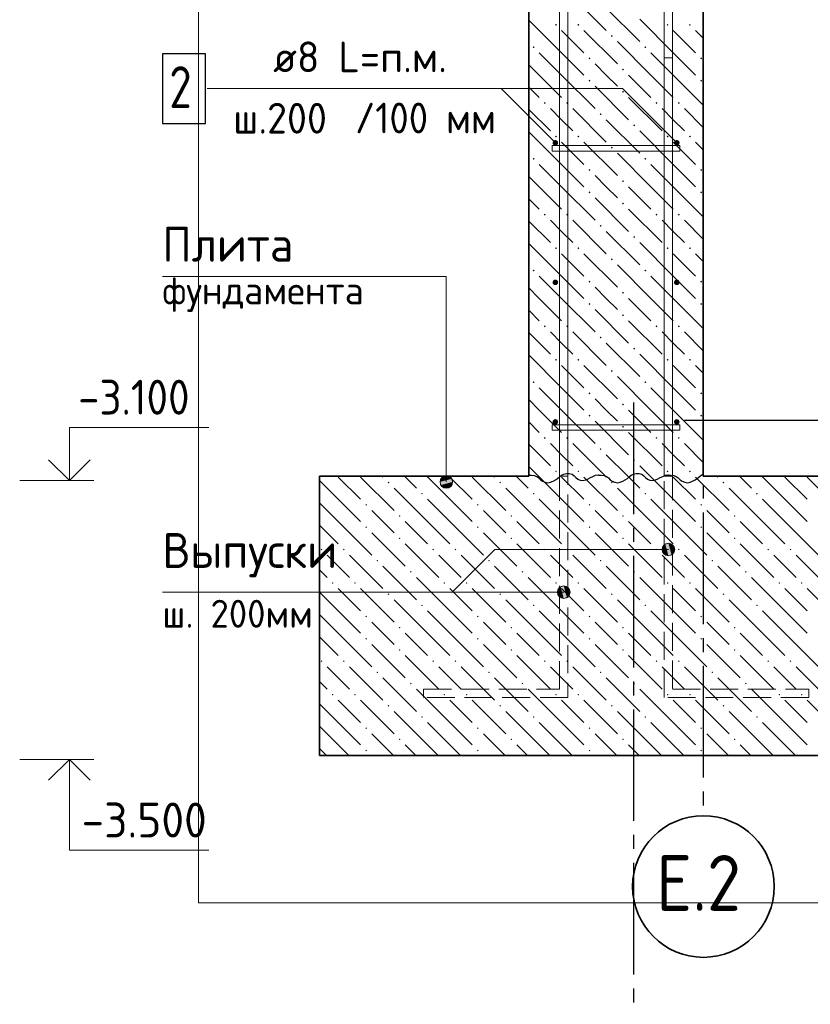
# Model space of a CAD drawing. Header units: millimetres. Extents: x 0 to 50400, y 0 to 35640.
# Tile 14 of 23: x 25243 to 32040, y 8956 to 17424. Entities that reach past the tile are written whole.
import ezdxf

# ---------------------------------------------------------------- set-up
doc = ezdxf.new("R2010")
doc.units = ezdxf.units.MM
doc.linetypes.add('______2', pattern=[324, 240, -84])
doc.linetypes.add('______5', pattern=[1320, 960, -120, 120, -120])
for name, color, linetype, lineweight in [('Standard', 7, 'Continuous', 25), ('Выпуски арматуры Г-обр.', 52, 'Continuous', 25), ('ЖБ Плита Фундамента верхний уровень', 7, 'Continuous', 35), ('ЖБ Стена верхний уровень', 7, 'Continuous', 35), ('Позиционная метка диаметр_ шаг', 7, 'Continuous', 13), ('Позиционная метка линия выноска', 7, 'Continuous', 13), ('Позиционная метка номер позиции', 7, 'Continuous', 13), ('Примечания', 7, 'Continuous', 13)]:
    doc.layers.add(name, color=color, linetype=linetype, lineweight=lineweight)
for name, color, linetype, true_color in [('Оси', 7, '______5', 0x656565), ('Стена фоновая арматура У1', 7, '______2', 0xa0a0a0), ('Стена фоновая арматура Х1', 7, '______2', 0xa0a0a0), ('Стена фоновая затяжка С-обр.', 7, '______2', 0xa0a0a0)]:
    doc.layers.add(name, color=color, linetype=linetype, true_color=true_color)
doc.styles.add('ISOCPEUR', font='txt')

msp = doc.modelspace()

# ---------------------------------------------------------------- hatches: boundary and pattern name
at = {"layer": 'ЖБ Плита Фундамента верхний уровень', "linetype": 'Continuous', "lineweight": 18, "transparency": 33554687}
for points in [[(28406.2, 13443), (28414, 13450.8), (28421.8, 13443), (28414, 13435.2)], [(29366.2, 13443), (29374, 13450.8), (29381.8, 13443), (29374, 13435.2)], [(30326.2, 13443), (30334, 13450.8), (30341.8, 13443), (30334, 13435.2)], [(31286.2, 13443), (31294, 13450.8), (31301.8, 13443), (31294, 13435.2)], [(28694.2, 13347), (28702, 13354.8), (28709.8, 13347), (28702, 13339.2)], [(29654.2, 13347), (29662, 13354.8), (29669.8, 13347), (29662, 13339.2)], [(30614.2, 13347), (30622, 13354.8), (30629.8, 13347), (30622, 13339.2)], [(31574.2, 13347), (31582, 13354.8), (31589.8, 13347), (31582, 13339.2)], [(28214.2, 13251), (28222, 13258.8), (28229.8, 13251), (28222, 13243.2)], [(29174.2, 13251), (29182, 13258.8), (29189.8, 13251), (29182, 13243.2)], [(30134.2, 13251), (30142, 13258.8), (30149.8, 13251), (30142, 13243.2)], [(31094.2, 13251), (31102, 13258.8), (31109.8, 13251), (31102, 13243.2)], [(28502.2, 13155), (28510, 13162.8), (28517.8, 13155), (28510, 13147.2)], [(29462.2, 13155), (29470, 13162.8), (29477.8, 13155), (29470, 13147.2)], [(30422.2, 13155), (30430, 13162.8), (30437.8, 13155), (30430, 13147.2)], [(31382.2, 13155), (31390, 13162.8), (31397.8, 13155), (31390, 13147.2)], [(28214.2, 13059), (28222, 13066.8), (28229.8, 13059), (28222, 13051.2)], [(29174.2, 13059), (29182, 13066.8), (29189.8, 13059), (29182, 13051.2)], [(30134.2, 13059), (30142, 13066.8), (30149.8, 13059), (30142, 13051.2)], [(31094.2, 13059), (31102, 13066.8), (31109.8, 13059), (31102, 13051.2)], [(28502.2, 12963), (28510, 12970.8), (28517.8, 12963), (28510, 12955.2)], [(29462.2, 12963), (29470, 12970.8), (29477.8, 12963), (29470, 12955.2)], [(30422.2, 12963), (30430, 12970.8), (30437.8, 12963), (30430, 12955.2)], [(31382.2, 12963), (31390, 12970.8), (31397.8, 12963), (31390, 12955.2)], [(27830.2, 12867), (27838, 12874.8), (27845.8, 12867), (27838, 12859.2)], [(28022.2, 12867), (28030, 12874.8), (28037.8, 12867), (28030, 12859.2)], [(28790.2, 12867), (28798, 12874.8), (28805.8, 12867), (28798, 12859.2)], [(28982.2, 12867), (28990, 12874.8), (28997.8, 12867), (28990, 12859.2)], [(29750.2, 12867), (29758, 12874.8), (29765.8, 12867), (29758, 12859.2)], [(29942.2, 12867), (29950, 12874.8), (29957.8, 12867), (29950, 12859.2)], [(30710.2, 12867), (30718, 12874.8), (30725.8, 12867), (30718, 12859.2)], [(30902.2, 12867), (30910, 12874.8), (30917.8, 12867), (30910, 12859.2)], [(31670.2, 12867), (31678, 12874.8), (31685.8, 12867), (31678, 12859.2)], [(31862.2, 12867), (31870, 12874.8), (31877.8, 12867), (31870, 12859.2)], [(28310.2, 12771), (28318, 12778.8), (28325.8, 12771), (28318, 12763.2)], [(29270.2, 12771), (29278, 12778.8), (29285.8, 12771), (29278, 12763.2)], [(30230.2, 12771), (30238, 12778.8), (30245.8, 12771), (30238, 12763.2)], [(31190.2, 12771), (31198, 12778.8), (31205.8, 12771), (31198, 12763.2)], [(28598.2, 12675), (28606, 12682.8), (28613.8, 12675), (28606, 12667.2)], [(29558.2, 12675), (29566, 12682.8), (29573.8, 12675), (29566, 12667.2)], [(30518.2, 12675), (30526, 12682.8), (30533.8, 12675), (30526, 12667.2)], [(31478.2, 12675), (31486, 12682.8), (31493.8, 12675), (31486, 12667.2)], [(27926.2, 12579), (27934, 12586.8), (27941.8, 12579), (27934, 12571.2)], [(28118.2, 12579), (28126, 12586.8), (28133.8, 12579), (28126, 12571.2)], [(28886.2, 12579), (28894, 12586.8), (28901.8, 12579), (28894, 12571.2)], [(29078.2, 12579), (29086, 12586.8), (29093.8, 12579), (29086, 12571.2)], [(29846.2, 12579), (29854, 12586.8), (29861.8, 12579), (29854, 12571.2)], [(30038.2, 12579), (30046, 12586.8), (30053.8, 12579), (30046, 12571.2)], [(30806.2, 12579), (30814, 12586.8), (30821.8, 12579), (30814, 12571.2)], [(30998.2, 12579), (31006, 12586.8), (31013.8, 12579), (31006, 12571.2)], [(31766.2, 12579), (31774, 12586.8), (31781.8, 12579), (31774, 12571.2)], [(31958.2, 12579), (31966, 12586.8), (31973.8, 12579), (31966, 12571.2)], [(28406.2, 12483), (28414, 12490.8), (28421.8, 12483), (28414, 12475.2)], [(29366.2, 12483), (29374, 12490.8), (29381.8, 12483), (29374, 12475.2)], [(30326.2, 12483), (30334, 12490.8), (30341.8, 12483), (30334, 12475.2)], [(31286.2, 12483), (31294, 12490.8), (31301.8, 12483), (31294, 12475.2)], [(28694.2, 12387), (28702, 12394.8), (28709.8, 12387), (28702, 12379.2)], [(29654.2, 12387), (29662, 12394.8), (29669.8, 12387), (29662, 12379.2)], [(30614.2, 12387), (30622, 12394.8), (30629.8, 12387), (30622, 12379.2)], [(31574.2, 12387), (31582, 12394.8), (31589.8, 12387), (31582, 12379.2)], [(28214.2, 12291), (28222, 12298.8), (28229.8, 12291), (28222, 12283.2)], [(29174.2, 12291), (29182, 12298.8), (29189.8, 12291), (29182, 12283.2)], [(30134.2, 12291), (30142, 12298.8), (30149.8, 12291), (30142, 12283.2)], [(31094.2, 12291), (31102, 12298.8), (31109.8, 12291), (31102, 12283.2)], [(28502.2, 12195), (28510, 12202.8), (28517.8, 12195), (28510, 12187.2)], [(29462.2, 12195), (29470, 12202.8), (29477.8, 12195), (29470, 12187.2)], [(30422.2, 12195), (30430, 12202.8), (30437.8, 12195), (30430, 12187.2)], [(31382.2, 12195), (31390, 12202.8), (31397.8, 12195), (31390, 12187.2)], [(28214.2, 12099), (28222, 12106.8), (28229.8, 12099), (28222, 12091.2)], [(29174.2, 12099), (29182, 12106.8), (29189.8, 12099), (29182, 12091.2)], [(30134.2, 12099), (30142, 12106.8), (30149.8, 12099), (30142, 12091.2)], [(31094.2, 12099), (31102, 12106.8), (31109.8, 12099), (31102, 12091.2)], [(28502.2, 12003), (28510, 12010.8), (28517.8, 12003), (28510, 11995.2)], [(29462.2, 12003), (29470, 12010.8), (29477.8, 12003), (29470, 11995.2)], [(30422.2, 12003), (30430, 12010.8), (30437.8, 12003), (30430, 11995.2)], [(31382.2, 12003), (31390, 12010.8), (31397.8, 12003), (31390, 11995.2)], [(27830.2, 11907), (27838, 11914.8), (27845.8, 11907), (27838, 11899.2)], [(28022.2, 11907), (28030, 11914.8), (28037.8, 11907), (28030, 11899.2)], [(28790.2, 11907), (28798, 11914.8), (28805.8, 11907), (28798, 11899.2)], [(28982.2, 11907), (28990, 11914.8), (28997.8, 11907), (28990, 11899.2)], [(29750.2, 11907), (29758, 11914.8), (29765.8, 11907), (29758, 11899.2)], [(29942.2, 11907), (29950, 11914.8), (29957.8, 11907), (29950, 11899.2)], [(30710.2, 11907), (30718, 11914.8), (30725.8, 11907), (30718, 11899.2)], [(30902.2, 11907), (30910, 11914.8), (30917.8, 11907), (30910, 11899.2)], [(31670.2, 11907), (31678, 11914.8), (31685.8, 11907), (31678, 11899.2)], [(31862.2, 11907), (31870, 11914.8), (31877.8, 11907), (31870, 11899.2)], [(28310.2, 11811), (28318, 11818.8), (28325.8, 11811), (28318, 11803.2)], [(29270.2, 11811), (29278, 11818.8), (29285.8, 11811), (29278, 11803.2)], [(30230.2, 11811), (30238, 11818.8), (30245.8, 11811), (30238, 11803.2)], [(31190.2, 11811), (31198, 11818.8), (31205.8, 11811), (31198, 11803.2)], [(28598.2, 11715), (28606, 11722.8), (28613.8, 11715), (28606, 11707.2)], [(29558.2, 11715), (29566, 11722.8), (29573.8, 11715), (29566, 11707.2)], [(30518.2, 11715), (30526, 11722.8), (30533.8, 11715), (30526, 11707.2)], [(31478.2, 11715), (31486, 11722.8), (31493.8, 11715), (31486, 11707.2)], [(27926.2, 11619), (27934, 11626.8), (27941.8, 11619), (27934, 11611.2)], [(28118.2, 11619), (28126, 11626.8), (28133.8, 11619), (28126, 11611.2)], [(28886.2, 11619), (28894, 11626.8), (28901.8, 11619), (28894, 11611.2)], [(29078.2, 11619), (29086, 11626.8), (29093.8, 11619), (29086, 11611.2)], [(29846.2, 11619), (29854, 11626.8), (29861.8, 11619), (29854, 11611.2)], [(30038.2, 11619), (30046, 11626.8), (30053.8, 11619), (30046, 11611.2)], [(30806.2, 11619), (30814, 11626.8), (30821.8, 11619), (30814, 11611.2)], [(30998.2, 11619), (31006, 11626.8), (31013.8, 11619), (31006, 11611.2)], [(31766.2, 11619), (31774, 11626.8), (31781.8, 11619), (31774, 11611.2)], [(31958.2, 11619), (31966, 11626.8), (31973.8, 11619), (31966, 11611.2)], [(28406.2, 11523), (28414, 11530.8), (28421.8, 11523), (28414, 11515.2)], [(29366.2, 11523), (29374, 11530.8), (29381.8, 11523), (29374, 11515.2)], [(30326.2, 11523), (30334, 11530.8), (30341.8, 11523), (30334, 11515.2)], [(31286.2, 11523), (31294, 11530.8), (31301.8, 11523), (31294, 11515.2)], [(28694.2, 11427), (28702, 11434.8), (28709.8, 11427), (28702, 11419.2)], [(29654.2, 11427), (29662, 11434.8), (29669.8, 11427), (29662, 11419.2)], [(30614.2, 11427), (30622, 11434.8), (30629.8, 11427), (30622, 11419.2)], [(31574.2, 11427), (31582, 11434.8), (31589.8, 11427), (31582, 11419.2)], [(28214.2, 11331), (28222, 11338.8), (28229.8, 11331), (28222, 11323.2)], [(29174.2, 11331), (29182, 11338.8), (29189.8, 11331), (29182, 11323.2)], [(30134.2, 11331), (30142, 11338.8), (30149.8, 11331), (30142, 11323.2)], [(31094.2, 11331), (31102, 11338.8), (31109.8, 11331), (31102, 11323.2)], [(28502.2, 11235), (28510, 11242.8), (28517.8, 11235), (28510, 11227.2)], [(29462.2, 11235), (29470, 11242.8), (29477.8, 11235), (29470, 11227.2)], [(30422.2, 11235), (30430, 11242.8), (30437.8, 11235), (30430, 11227.2)], [(31382.2, 11235), (31390, 11242.8), (31397.8, 11235), (31390, 11227.2)], [(28214.2, 11139), (28222, 11146.8), (28229.8, 11139), (28222, 11131.2)], [(29174.2, 11139), (29182, 11146.8), (29189.8, 11139), (29182, 11131.2)], [(30134.2, 11139), (30142, 11146.8), (30149.8, 11139), (30142, 11131.2)], [(31094.2, 11139), (31102, 11146.8), (31109.8, 11139), (31102, 11131.2)]]:
    msp.add_hatch(color=7, dxfattribs=at).paths.add_polyline_path(points, flags=16)
at = {"layer": 'ЖБ Стена верхний уровень', "linetype": 'Continuous', "lineweight": 18, "transparency": 33554687}
for points in [[(29846.2, 17379), (29854, 17386.8), (29861.8, 17379), (29854, 17371.2)], [(30038.2, 17379), (30046, 17386.8), (30053.8, 17379), (30046, 17371.2)], [(30806.2, 17379), (30814, 17386.8), (30821.8, 17379), (30814, 17371.2)], [(30998.2, 17379), (31006, 17386.8), (31013.8, 17379), (31006, 17371.2)], [(30326.2, 17283), (30334, 17290.8), (30341.8, 17283), (30334, 17275.2)], [(29654.2, 17187), (29662, 17194.8), (29669.8, 17187), (29662, 17179.2)], [(30614.2, 17187), (30622, 17194.8), (30629.8, 17187), (30622, 17179.2)], [(30134.2, 17091), (30142, 17098.8), (30149.8, 17091), (30142, 17083.2)], [(31094.2, 17091), (31102, 17098.8), (31109.8, 17091), (31102, 17083.2)], [(30422.2, 16995), (30430, 17002.8), (30437.8, 16995), (30430, 16987.2)], [(30134.2, 16899), (30142, 16906.8), (30149.8, 16899), (30142, 16891.2)], [(31094.2, 16899), (31102, 16906.8), (31109.8, 16899), (31102, 16891.2)], [(30422.2, 16803), (30430, 16810.8), (30437.8, 16803), (30430, 16795.2)], [(29750.2, 16707), (29758, 16714.8), (29765.8, 16707), (29758, 16699.2)], [(29942.2, 16707), (29950, 16714.8), (29957.8, 16707), (29950, 16699.2)], [(30710.2, 16707), (30718, 16714.8), (30725.8, 16707), (30718, 16699.2)], [(30902.2, 16707), (30910, 16714.8), (30917.8, 16707), (30910, 16699.2)], [(30230.2, 16611), (30238, 16618.8), (30245.8, 16611), (30238, 16603.2)], [(30518.2, 16515), (30526, 16522.8), (30533.8, 16515), (30526, 16507.2)], [(29846.2, 16419), (29854, 16426.8), (29861.8, 16419), (29854, 16411.2)], [(30038.2, 16419), (30046, 16426.8), (30053.8, 16419), (30046, 16411.2)], [(30806.2, 16419), (30814, 16426.8), (30821.8, 16419), (30814, 16411.2)], [(30998.2, 16419), (31006, 16426.8), (31013.8, 16419), (31006, 16411.2)], [(30326.2, 16323), (30334, 16330.8), (30341.8, 16323), (30334, 16315.2)], [(29654.2, 16227), (29662, 16234.8), (29669.8, 16227), (29662, 16219.2)], [(30614.2, 16227), (30622, 16234.8), (30629.8, 16227), (30622, 16219.2)], [(30134.2, 16131), (30142, 16138.8), (30149.8, 16131), (30142, 16123.2)], [(31094.2, 16131), (31102, 16138.8), (31109.8, 16131), (31102, 16123.2)], [(30422.2, 16035), (30430, 16042.8), (30437.8, 16035), (30430, 16027.2)], [(30134.2, 15939), (30142, 15946.8), (30149.8, 15939), (30142, 15931.2)], [(31094.2, 15939), (31102, 15946.8), (31109.8, 15939), (31102, 15931.2)], [(30422.2, 15843), (30430, 15850.8), (30437.8, 15843), (30430, 15835.2)], [(29750.2, 15747), (29758, 15754.8), (29765.8, 15747), (29758, 15739.2)], [(29942.2, 15747), (29950, 15754.8), (29957.8, 15747), (29950, 15739.2)], [(30710.2, 15747), (30718, 15754.8), (30725.8, 15747), (30718, 15739.2)], [(30902.2, 15747), (30910, 15754.8), (30917.8, 15747), (30910, 15739.2)], [(30230.2, 15651), (30238, 15658.8), (30245.8, 15651), (30238, 15643.2)], [(30518.2, 15555), (30526, 15562.8), (30533.8, 15555), (30526, 15547.2)], [(29846.2, 15459), (29854, 15466.8), (29861.8, 15459), (29854, 15451.2)], [(30038.2, 15459), (30046, 15466.8), (30053.8, 15459), (30046, 15451.2)], [(30806.2, 15459), (30814, 15466.8), (30821.8, 15459), (30814, 15451.2)], [(30998.2, 15459), (31006, 15466.8), (31013.8, 15459), (31006, 15451.2)], [(30326.2, 15363), (30334, 15370.8), (30341.8, 15363), (30334, 15355.2)], [(29654.2, 15267), (29662, 15274.8), (29669.8, 15267), (29662, 15259.2)], [(30614.2, 15267), (30622, 15274.8), (30629.8, 15267), (30622, 15259.2)], [(30134.2, 15171), (30142, 15178.8), (30149.8, 15171), (30142, 15163.2)], [(31094.2, 15171), (31102, 15178.8), (31109.8, 15171), (31102, 15163.2)], [(30422.2, 15075), (30430, 15082.8), (30437.8, 15075), (30430, 15067.2)], [(30134.2, 14979), (30142, 14986.8), (30149.8, 14979), (30142, 14971.2)], [(31094.2, 14979), (31102, 14986.8), (31109.8, 14979), (31102, 14971.2)], [(30422.2, 14883), (30430, 14890.8), (30437.8, 14883), (30430, 14875.2)], [(29750.2, 14787), (29758, 14794.8), (29765.8, 14787), (29758, 14779.2)], [(29942.2, 14787), (29950, 14794.8), (29957.8, 14787), (29950, 14779.2)], [(30710.2, 14787), (30718, 14794.8), (30725.8, 14787), (30718, 14779.2)], [(30902.2, 14787), (30910, 14794.8), (30917.8, 14787), (30910, 14779.2)], [(30230.2, 14691), (30238, 14698.8), (30245.8, 14691), (30238, 14683.2)], [(30518.2, 14595), (30526, 14602.8), (30533.8, 14595), (30526, 14587.2)], [(29846.2, 14499), (29854, 14506.8), (29861.8, 14499), (29854, 14491.2)], [(30038.2, 14499), (30046, 14506.8), (30053.8, 14499), (30046, 14491.2)], [(30806.2, 14499), (30814, 14506.8), (30821.8, 14499), (30814, 14491.2)], [(30998.2, 14499), (31006, 14506.8), (31013.8, 14499), (31006, 14491.2)], [(30326.2, 14403), (30334, 14410.8), (30341.8, 14403), (30334, 14395.2)], [(29654.2, 14307), (29662, 14314.8), (29669.8, 14307), (29662, 14299.2)], [(30614.2, 14307), (30622, 14314.8), (30629.8, 14307), (30622, 14299.2)], [(30134.2, 14211), (30142, 14218.8), (30149.8, 14211), (30142, 14203.2)], [(31094.2, 14211), (31102, 14218.8), (31109.8, 14211), (31102, 14203.2)], [(30422.2, 14115), (30430, 14122.8), (30437.8, 14115), (30430, 14107.2)], [(30134.2, 14019), (30142, 14026.8), (30149.8, 14019), (30142, 14011.2)], [(31094.2, 14019), (31102, 14026.8), (31109.8, 14019), (31102, 14011.2)], [(30422.2, 13923), (30430, 13930.8), (30437.8, 13923), (30430, 13915.2)], [(29750.2, 13827), (29758, 13834.8), (29765.8, 13827), (29758, 13819.2)], [(29942.2, 13827), (29950, 13834.8), (29957.8, 13827), (29950, 13819.2)], [(30710.2, 13827), (30718, 13834.8), (30725.8, 13827), (30718, 13819.2)], [(30902.2, 13827), (30910, 13834.8), (30917.8, 13827), (30910, 13819.2)], [(30230.2, 13731), (30238, 13738.8), (30245.8, 13731), (30238, 13723.2)], [(30518.2, 13635), (30526, 13642.8), (30533.8, 13635), (30526, 13627.2)], [(29846.2, 13539), (29854, 13546.8), (29861.8, 13539), (29854, 13531.2)], [(30038.2, 13539), (30046, 13546.8), (30053.8, 13539), (30046, 13531.2)], [(30806.2, 13539), (30814, 13546.8), (30821.8, 13539), (30814, 13531.2)], [(30998.2, 13539), (31006, 13546.8), (31013.8, 13539), (31006, 13531.2)]]:
    msp.add_hatch(color=7, dxfattribs=at).paths.add_polyline_path(points, flags=16)
at = {"layer": 'Позиционная метка линия выноска', "linetype": 'Continuous', "lineweight": 13, "transparency": 33554687}
for points in [[(28857, 13448.8), (28965, 13448.8), (28957.5, 13475.8)], [(28857, 13448.8), (28957.5, 13475.8), (28864.6, 13475.8)], [(28864.6, 13475.8), (28957.5, 13475.8), (28938, 13495.2)], [(28864.6, 13475.8), (28938, 13495.2), (28884.1, 13495.2)], [(28884.1, 13495.2), (28938, 13495.2), (28911, 13502.8)], [(28864.6, 13421.8), (28965, 13448.8), (28857, 13448.8)], [(28864.6, 13421.8), (28957.5, 13421.8), (28965, 13448.8)], [(28884.1, 13402.4), (28957.5, 13421.8), (28864.6, 13421.8)], [(28884.1, 13402.4), (28938, 13402.4), (28957.5, 13421.8)], [(28938, 13402.4), (28884.1, 13402.4), (28911, 13394.8)], [(30774.1, 12840.4), (30774.1, 12894.4), (30766.5, 12867.4)], [(30793.5, 12821), (30793.5, 12913.9), (30774.1, 12894.4)], [(30793.5, 12821), (30774.1, 12894.4), (30774.1, 12840.4)], [(30820.5, 12813.4), (30820.5, 12921.4), (30793.5, 12913.9)], [(30820.5, 12813.4), (30793.5, 12913.9), (30793.5, 12821)], [(30847.5, 12821), (30847.5, 12913.9), (30820.5, 12921.4)], [(30847.5, 12821), (30820.5, 12921.4), (30820.5, 12813.4)], [(30867, 12840.4), (30867, 12894.4), (30847.5, 12913.9)], [(30867, 12840.4), (30847.5, 12913.9), (30847.5, 12821)], [(30867, 12894.4), (30867, 12840.4), (30874.5, 12867.4)], [(29893.5, 12454.6), (29893.5, 12547.5), (29874.1, 12528)], [(29920.5, 12447), (29920.5, 12555), (29893.5, 12547.5)], [(29920.5, 12447), (29893.5, 12547.5), (29893.5, 12454.6)], [(29947.5, 12454.6), (29947.5, 12547.5), (29920.5, 12555)], [(29947.5, 12454.6), (29920.5, 12555), (29920.5, 12447)], [(29967, 12474), (29967, 12528), (29947.5, 12547.5)], [(29967, 12474), (29947.5, 12547.5), (29947.5, 12454.6)], [(29874.1, 12474), (29874.1, 12528), (29866.5, 12501)], [(29893.5, 12454.6), (29874.1, 12528), (29874.1, 12474)], [(29967, 12528), (29967, 12474), (29974.5, 12501)]]:
    msp.add_hatch(color=7, dxfattribs=at).paths.add_polyline_path(points)
at = {"layer": 'Стена фоновая арматура У1', "linetype": 'Continuous', "lineweight": 13, "transparency": 33554687}
for points in [[(29872.5, 16364.8), (29870.7, 16374), (29865.5, 16381.8), (29857.7, 16387), (29848.5, 16388.8), (29839.3, 16387), (29831.6, 16381.8), (29826.4, 16374), (29824.5, 16364.8), (29826.4, 16355.6), (29831.6, 16347.8), (29839.3, 16342.6), (29848.5, 16340.8), (29857.7, 16342.6), (29865.5, 16347.8), (29870.7, 16355.6)], [(30916.5, 16364.8), (30914.7, 16374), (30909.5, 16381.8), (30901.7, 16387), (30892.5, 16388.8), (30883.3, 16387), (30875.6, 16381.8), (30870.3, 16374), (30868.5, 16364.8), (30870.3, 16355.6), (30875.6, 16347.8), (30883.3, 16342.6), (30892.5, 16340.8), (30901.7, 16342.6), (30909.5, 16347.8), (30914.7, 16355.6)], [(29872.5, 15164.8), (29870.7, 15174), (29865.5, 15181.8), (29857.7, 15187), (29848.5, 15188.8), (29839.3, 15187), (29831.6, 15181.8), (29826.4, 15174), (29824.5, 15164.8), (29826.4, 15155.6), (29831.6, 15147.8), (29839.3, 15142.6), (29848.5, 15140.8), (29857.7, 15142.6), (29865.5, 15147.8), (29870.7, 15155.6)], [(30916.5, 15164.8), (30914.7, 15174), (30909.5, 15181.8), (30901.7, 15187), (30892.5, 15188.8), (30883.3, 15187), (30875.6, 15181.8), (30870.3, 15174), (30868.5, 15164.8), (30870.3, 15155.6), (30875.6, 15147.8), (30883.3, 15142.6), (30892.5, 15140.8), (30901.7, 15142.6), (30909.5, 15147.8), (30914.7, 15155.6)], [(29872.5, 13964.8), (29870.7, 13974), (29865.5, 13981.8), (29857.7, 13987), (29848.5, 13988.8), (29839.3, 13987), (29831.6, 13981.8), (29826.4, 13974), (29824.5, 13964.8), (29826.4, 13955.6), (29831.6, 13947.8), (29839.3, 13942.6), (29848.5, 13940.8), (29857.7, 13942.6), (29865.5, 13947.8), (29870.7, 13955.6)], [(30916.5, 13964.8), (30914.7, 13974), (30909.5, 13981.8), (30901.7, 13987), (30892.5, 13988.8), (30883.3, 13987), (30875.6, 13981.8), (30870.3, 13974), (30868.5, 13964.8), (30870.3, 13955.6), (30875.6, 13947.8), (30883.3, 13942.6), (30892.5, 13940.8), (30901.7, 13942.6), (30909.5, 13947.8), (30914.7, 13955.6)]]:
    msp.add_hatch(color=7, dxfattribs=at).paths.add_polyline_path(points)

# ---------------------------------------------------------------- linework, layer by layer
at = {"layer": 'Standard', "color": 7, "linetype": 'Continuous', "lineweight": 13, "transparency": 33554687}
for p, q in [((25243.1, 13461.4), (25879.1, 13461.4)), ((25243.1, 11061.4), (25879.1, 11061.4))]:
    msp.add_line(p, q, dxfattribs=at)
at = {"layer": 'Standard', "color": 254, "linetype": 'Continuous', "lineweight": 13, "true_color": 0xc4c4ff, "transparency": 33554687}
msp.add_lwpolyline([(26780.1, 9827.7), (36415.8, 9827.7), (36415.8, 32627.7), (26780.1, 32627.7), (26780.1, 9827.7)], dxfattribs=at)
at = {"layer": 'Standard', "color": 7, "linetype": 'Continuous', "lineweight": -3, "transparency": 33554687}
msp.add_lwpolyline([(32691.3, 13976.8), (32670.9, 13976.8), (32670.9, 13976.8), (32670.9, 13976.8), (32670.9, 13976.8), (32670.9, 13976.8), (32670.9, 13976.8), (32670.9, 13976.8), (32670.9, 13976.8), (32670.9, 13976.8), (32670.9, 13976.8), (32670.3, 13976.8), (32670.3, 13976.8), (30959.6, 13976.8)], dxfattribs=at)
at = {"layer": 'Standard', "color": 7, "linetype": 'Continuous', "lineweight": 13, "transparency": 33554687}
for points in [[(25669.9, 13461.4), (25669.9, 13917.4), (26869.9, 13917.4)], [(25669.9, 11061.4), (25669.9, 10281.4), (26869.9, 10281.4)]]:
    msp.add_lwpolyline(points, dxfattribs=at)
at = {"layer": 'Standard', "color": 7, "linetype": 'Continuous', "lineweight": 35, "transparency": 33554687}
for points in [[(25491.7, 13639.5), (25669.9, 13461.4), (25848.1, 13639.5)], [(25491.7, 10883.2), (25669.9, 11061.4), (25848.1, 10883.2)]]:
    msp.add_lwpolyline(points, dxfattribs=at)
at = {"layer": 'Выпуски арматуры Г-обр.', "color": 251, "linetype": '______2', "lineweight": 13, "true_color": 0x656565, "transparency": 33554687}
for points in [[(29956.5, 19496.8), (29956.5, 11594.8), (28714.5, 11594.8), (28714.5, 11666.8), (29884.5, 11666.8), (29884.5, 19496.8), (29956.5, 19496.8)], [(30856.6, 17096.8), (30856.6, 11666.8), (32026.6, 11666.8), (32026.6, 11594.8), (30784.6, 11594.8), (30784.6, 17096.8), (30856.6, 17096.8)]]:
    msp.add_lwpolyline(points, dxfattribs=at)
at = {"layer": 'ЖБ Плита Фундамента верхний уровень', "color": 7, "linetype": 'Continuous', "lineweight": 35, "transparency": 33554687}
for p, q in [((27820.5, 13496.8), (27820.5, 11096.8)), ((29620.5, 13496.8), (27820.5, 13496.8)), ((35815.8, 13496.8), (31120.5, 13496.8)), ((27820.5, 11096.8), (35815.8, 11096.8))]:
    msp.add_line(p, q, dxfattribs=at)
at = {"layer": 'ЖБ Плита Фундамента верхний уровень', "color": 252, "linetype": 'Continuous', "lineweight": 18, "true_color": 0x8f8f8f, "transparency": 33554687}
for p, q in [((27982, 13491), (28174, 13299)), ((28174, 13491), (28462, 13203)), ((28360.3, 13496.8), (28366, 13491)), ((28552.3, 13496.8), (28654, 13395)), ((28942, 13299), (28744.3, 13496.8)), ((28942, 13491), (29134, 13299)), ((29134, 13491), (29422, 13203)), ((29320.3, 13496.8), (29326, 13491)), ((29512.3, 13496.8), (29614, 13395)), ((29902, 13299), (29704.3, 13496.8)), ((29902, 13491), (30094, 13299)), ((30094, 13491), (30382, 13203)), ((30280.3, 13496.8), (30286, 13491)), ((30472.3, 13496.8), (30574, 13395)), ((30862, 13299), (30664.3, 13496.8)), ((30862, 13491), (31054, 13299)), ((31054, 13491), (31342, 13203)), ((31240.3, 13496.8), (31246, 13491)), ((31432.3, 13496.8), (31534, 13395)), ((31822, 13299), (31624.3, 13496.8)), ((31822, 13491), (32014, 13299)), ((32014, 13491), (32302, 13203)), ((27982, 13299), (27820.5, 13460.5)), ((28750, 13107), (28462, 13395)), ((29710, 13107), (29422, 13395)), ((30670, 13107), (30382, 13395)), ((31630, 13107), (31342, 13395)), ((27982, 13299), (28174, 13107)), ((28750, 13299), (28942, 13107)), ((28942, 13299), (29134, 13107)), ((29710, 13299), (29902, 13107)), ((29902, 13299), (30094, 13107)), ((30670, 13299), (30862, 13107)), ((30862, 13299), (31054, 13107)), ((31630, 13299), (31822, 13107)), ((31822, 13299), (32014, 13107)), ((27820.5, 13268.5), (27982, 13107)), ((28366, 13107), (28270, 13203)), ((29326, 13107), (29230, 13203)), ((30286, 13107), (30190, 13203)), ((31246, 13107), (31150, 13203)), ((27820.5, 13076.5), (27982, 12915)), ((27982, 13107), (28270, 12819)), ((28462, 13011), (28366, 13107)), ((28558, 13107), (28750, 12915)), ((28750, 13107), (28942, 12915)), ((28942, 13107), (29230, 12819)), ((29422, 13011), (29326, 13107)), ((29518, 13107), (29710, 12915)), ((29710, 13107), (29902, 12915)), ((29902, 13107), (30190, 12819)), ((30382, 13011), (30286, 13107)), ((30478, 13107), (30670, 12915)), ((30670, 13107), (30862, 12915)), ((30862, 13107), (31150, 12819)), ((31342, 13011), (31246, 13107)), ((31438, 13107), (31630, 12915)), ((31630, 13107), (31822, 12915)), ((31822, 13107), (32110, 12819)), ((28270, 13011), (28558, 12723)), ((29230, 13011), (29518, 12723)), ((30190, 13011), (30478, 12723)), ((31150, 13011), (31438, 12723)), ((28558, 12915), (28846, 12627)), ((29518, 12915), (29806, 12627)), ((30478, 12915), (30766, 12627)), ((31438, 12915), (31726, 12627)), ((27982, 12723), (27886, 12819)), ((28078, 12819), (28366, 12531)), ((28942, 12723), (28846, 12819)), ((29038, 12819), (29326, 12531)), ((29902, 12723), (29806, 12819)), ((29998, 12819), (30286, 12531)), ((30862, 12723), (30766, 12819)), ((30958, 12819), (31246, 12531)), ((31822, 12723), (31726, 12819)), ((31918, 12819), (32206, 12531)), ((28078, 12627), (27982, 12723)), ((28366, 12723), (28654, 12435)), ((29038, 12627), (28942, 12723)), ((29326, 12723), (29614, 12435)), ((29998, 12627), (29902, 12723)), ((30286, 12723), (30574, 12435)), ((30958, 12627), (30862, 12723)), ((31246, 12723), (31534, 12435)), ((31918, 12627), (31822, 12723)), ((27820.5, 12692.5), (27886, 12627)), ((28942, 12339), (28654, 12627)), ((29902, 12339), (29614, 12627)), ((30862, 12339), (30574, 12627)), ((31822, 12339), (31534, 12627)), ((27982, 12339), (27820.5, 12500.5)), ((27982, 12531), (28174, 12339)), ((28174, 12531), (28462, 12243)), ((28942, 12531), (29134, 12339)), ((29134, 12531), (29422, 12243)), ((29902, 12531), (30094, 12339)), ((30094, 12531), (30382, 12243)), ((30862, 12531), (31054, 12339)), ((31054, 12531), (31342, 12243)), ((31822, 12531), (32014, 12339)), ((32014, 12531), (32302, 12243)), ((28750, 12147), (28462, 12435)), ((29710, 12147), (29422, 12435)), ((30670, 12147), (30382, 12435)), ((31630, 12147), (31342, 12435)), ((27820.5, 12308.5), (27982, 12147)), ((27982, 12339), (28174, 12147)), ((28750, 12339), (28942, 12147)), ((28942, 12339), (29134, 12147)), ((29710, 12339), (29902, 12147)), ((29902, 12339), (30094, 12147)), ((30670, 12339), (30862, 12147)), ((30862, 12339), (31054, 12147)), ((31630, 12339), (31822, 12147)), ((31822, 12339), (32014, 12147)), ((28366, 12147), (28270, 12243)), ((29326, 12147), (29230, 12243)), ((30286, 12147), (30190, 12243)), ((31246, 12147), (31150, 12243)), ((27820.5, 12116.5), (27982, 11955)), ((27982, 12147), (28270, 11859)), ((28462, 12051), (28366, 12147)), ((28558, 12147), (28750, 11955)), ((28750, 12147), (28942, 11955)), ((28942, 12147), (29230, 11859)), ((29422, 12051), (29326, 12147)), ((29518, 12147), (29710, 11955)), ((29710, 12147), (29902, 11955)), ((29902, 12147), (30190, 11859)), ((30382, 12051), (30286, 12147)), ((30478, 12147), (30670, 11955)), ((30670, 12147), (30862, 11955)), ((30862, 12147), (31150, 11859)), ((31342, 12051), (31246, 12147)), ((31438, 12147), (31630, 11955)), ((31630, 12147), (31822, 11955)), ((31822, 12147), (32110, 11859)), ((28270, 12051), (28558, 11763)), ((29230, 12051), (29518, 11763)), ((30190, 12051), (30478, 11763)), ((31150, 12051), (31438, 11763)), ((28558, 11955), (28846, 11667)), ((29518, 11955), (29806, 11667)), ((30478, 11955), (30766, 11667)), ((31438, 11955), (31726, 11667)), ((27982, 11763), (27886, 11859)), ((28078, 11859), (28366, 11571)), ((28942, 11763), (28846, 11859)), ((29038, 11859), (29326, 11571)), ((29902, 11763), (29806, 11859)), ((29998, 11859), (30286, 11571)), ((30862, 11763), (30766, 11859)), ((30958, 11859), (31246, 11571)), ((31822, 11763), (31726, 11859)), ((31918, 11859), (32206, 11571)), ((27820.5, 11732.5), (27886, 11667)), ((28078, 11667), (27982, 11763)), ((28366, 11763), (28654, 11475)), ((29038, 11667), (28942, 11763)), ((29326, 11763), (29614, 11475)), ((29998, 11667), (29902, 11763)), ((30286, 11763), (30574, 11475)), ((30958, 11667), (30862, 11763)), ((31246, 11763), (31534, 11475)), ((31918, 11667), (31822, 11763)), ((28942, 11379), (28654, 11667)), ((29902, 11379), (29614, 11667)), ((30862, 11379), (30574, 11667)), ((31822, 11379), (31534, 11667)), ((27982, 11379), (27820.5, 11540.5)), ((27982, 11571), (28174, 11379)), ((28174, 11571), (28462, 11283)), ((28942, 11571), (29134, 11379)), ((29134, 11571), (29422, 11283)), ((29902, 11571), (30094, 11379)), ((30094, 11571), (30382, 11283)), ((30862, 11571), (31054, 11379)), ((31054, 11571), (31342, 11283)), ((31822, 11571), (32014, 11379)), ((32014, 11571), (32302, 11283)), ((28750, 11187), (28462, 11475)), ((29710, 11187), (29422, 11475)), ((30670, 11187), (30382, 11475)), ((31630, 11187), (31342, 11475)), ((27820.5, 11348.5), (27982, 11187)), ((27982, 11379), (28174, 11187)), ((28750, 11379), (28942, 11187)), ((28942, 11379), (29134, 11187)), ((29710, 11379), (29902, 11187)), ((29902, 11379), (30094, 11187)), ((30670, 11379), (30862, 11187)), ((30862, 11379), (31054, 11187)), ((31630, 11379), (31822, 11187)), ((31822, 11379), (32014, 11187)), ((28366, 11187), (28270, 11283)), ((29326, 11187), (29230, 11283)), ((30286, 11187), (30190, 11283)), ((31246, 11187), (31150, 11283)), ((27982, 11187), (28072.2, 11096.8)), ((28456.3, 11096.8), (28366, 11187)), ((28558, 11187), (28648.3, 11096.8)), ((28750, 11187), (28840.3, 11096.8)), ((28942, 11187), (29032.2, 11096.8)), ((29416.3, 11096.8), (29326, 11187)), ((29518, 11187), (29608.3, 11096.8)), ((29710, 11187), (29800.3, 11096.8)), ((29902, 11187), (29992.2, 11096.8)), ((30376.3, 11096.8), (30286, 11187)), ((30478, 11187), (30568.3, 11096.8)), ((30670, 11187), (30760.3, 11096.8)), ((30862, 11187), (30952.2, 11096.8)), ((31336.3, 11096.8), (31246, 11187)), ((31438, 11187), (31528.3, 11096.8)), ((31630, 11187), (31720.3, 11096.8)), ((31822, 11187), (31912.2, 11096.8)), ((27820.5, 11156.5), (27880.3, 11096.8))]:
    msp.add_line(p, q, dxfattribs=at)
at = {"layer": 'ЖБ Стена верхний уровень', "color": 7, "linetype": 'Continuous', "lineweight": 35, "transparency": 33554687}
for p, q in [((29620.5, 26696.8), (29620.5, 13496.8)), ((31120.5, 13496.8), (31120.5, 26696.8))]:
    msp.add_line(p, q, dxfattribs=at)
at = {"layer": 'ЖБ Стена верхний уровень', "color": 9, "linetype": 'Continuous', "lineweight": 18, "true_color": 0xc7c7c7, "transparency": 33554687}
for p, q in [((29998, 17619), (30286, 17331)), ((30286, 17523), (30574, 17235)), ((29902, 17139), (29620.5, 17420.5)), ((30862, 17139), (30574, 17427)), ((29902, 17331), (30094, 17139)), ((30094, 17331), (30382, 17043)), ((30862, 17331), (31054, 17139)), ((31054, 17331), (31120.5, 17264.5)), ((30670, 16947), (30382, 17235)), ((29710, 17139), (29902, 16947)), ((29902, 17139), (30094, 16947)), ((30670, 17139), (30862, 16947)), ((30862, 17139), (31054, 16947)), ((29710, 16947), (29620.5, 17036.5)), ((30286, 16947), (30190, 17043)), ((29710, 16947), (29902, 16755)), ((29902, 16947), (30190, 16659)), ((30382, 16851), (30286, 16947)), ((30478, 16947), (30670, 16755)), ((30670, 16947), (30862, 16755)), ((30862, 16947), (31120.5, 16688.5)), ((30190, 16851), (30478, 16563)), ((29620.5, 16844.5), (29710, 16755)), ((30478, 16755), (30766, 16467)), ((29620.5, 16652.5), (29806, 16467)), ((29902, 16563), (29806, 16659)), ((29998, 16659), (30286, 16371)), ((30862, 16563), (30766, 16659)), ((30958, 16659), (31120.5, 16496.5)), ((29998, 16467), (29902, 16563)), ((30286, 16563), (30574, 16275)), ((30958, 16467), (30862, 16563)), ((29902, 16179), (29620.5, 16460.5)), ((30862, 16179), (30574, 16467)), ((29902, 16371), (30094, 16179)), ((30094, 16371), (30382, 16083)), ((30862, 16371), (31054, 16179)), ((31054, 16371), (31120.5, 16304.5)), ((30670, 15987), (30382, 16275)), ((29710, 16179), (29902, 15987)), ((29902, 16179), (30094, 15987)), ((30670, 16179), (30862, 15987)), ((30862, 16179), (31054, 15987)), ((29710, 15987), (29620.5, 16076.5)), ((30286, 15987), (30190, 16083)), ((29710, 15987), (29902, 15795)), ((29902, 15987), (30190, 15699)), ((30382, 15891), (30286, 15987)), ((30478, 15987), (30670, 15795)), ((30670, 15987), (30862, 15795)), ((30862, 15987), (31120.5, 15728.5)), ((29620.5, 15884.5), (29710, 15795)), ((30190, 15891), (30478, 15603)), ((30478, 15795), (30766, 15507)), ((29620.5, 15692.5), (29806, 15507)), ((29902, 15603), (29806, 15699)), ((29998, 15699), (30286, 15411)), ((30862, 15603), (30766, 15699)), ((30958, 15699), (31120.5, 15536.5)), ((29998, 15507), (29902, 15603)), ((30286, 15603), (30574, 15315)), ((30958, 15507), (30862, 15603)), ((29902, 15219), (29620.5, 15500.5)), ((30862, 15219), (30574, 15507)), ((29902, 15411), (30094, 15219)), ((30094, 15411), (30382, 15123)), ((30862, 15411), (31054, 15219)), ((31054, 15411), (31120.5, 15344.5)), ((30670, 15027), (30382, 15315)), ((29710, 15219), (29902, 15027)), ((29902, 15219), (30094, 15027)), ((30670, 15219), (30862, 15027)), ((30862, 15219), (31054, 15027)), ((29710, 15027), (29620.5, 15116.5)), ((30286, 15027), (30190, 15123)), ((29710, 15027), (29902, 14835)), ((29902, 15027), (30190, 14739)), ((30382, 14931), (30286, 15027)), ((30478, 15027), (30670, 14835)), ((30670, 15027), (30862, 14835)), ((30862, 15027), (31120.5, 14768.5)), ((29620.5, 14924.5), (29710, 14835)), ((30190, 14931), (30478, 14643)), ((30478, 14835), (30766, 14547)), ((29902, 14643), (29806, 14739)), ((29998, 14739), (30286, 14451)), ((30862, 14643), (30766, 14739)), ((30958, 14739), (31120.5, 14576.5)), ((29620.5, 14732.5), (29806, 14547)), ((29998, 14547), (29902, 14643)), ((30286, 14643), (30574, 14355)), ((30958, 14547), (30862, 14643)), ((29902, 14259), (29620.5, 14540.5)), ((30862, 14259), (30574, 14547)), ((29902, 14451), (30094, 14259)), ((30094, 14451), (30382, 14163)), ((30862, 14451), (31054, 14259)), ((31054, 14451), (31120.5, 14384.5)), ((30670, 14067), (30382, 14355)), ((29710, 14259), (29902, 14067)), ((29902, 14259), (30094, 14067)), ((30670, 14259), (30862, 14067)), ((30862, 14259), (31054, 14067)), ((29710, 14067), (29620.5, 14156.5)), ((30286, 14067), (30190, 14163)), ((29710, 14067), (29902, 13875)), ((29902, 14067), (30190, 13779)), ((30382, 13971), (30286, 14067)), ((30478, 14067), (30670, 13875)), ((30670, 14067), (30862, 13875)), ((30862, 14067), (31120.5, 13808.5)), ((29620.5, 13964.5), (29710, 13875)), ((30190, 13971), (30478, 13683)), ((30478, 13875), (30766, 13587)), ((29620.5, 13772.5), (29806, 13587)), ((29902, 13683), (29806, 13779)), ((29998, 13779), (30280.3, 13496.8)), ((30862, 13683), (30766, 13779)), ((30958, 13779), (31120.5, 13616.5)), ((29998, 13587), (29902, 13683)), ((30286, 13683), (30472.3, 13496.8)), ((30958, 13587), (30862, 13683)), ((29704.3, 13496.8), (29620.5, 13580.5)), ((30664.3, 13496.8), (30574, 13587))]:
    msp.add_line(p, q, dxfattribs=at)
at = {"layer": 'Оси', "color": 8, "linetype": '______5', "lineweight": -3, "transparency": 33554687}
for p, q in [((31120.5, 15825.9), (31120.5, 10649.5)), ((30520.5, 14132.7), (30520.5, 8956.3))]:
    msp.add_line(p, q, dxfattribs=at)
at = {"layer": 'Оси', "color": 7, "linetype": 'Continuous', "lineweight": 35, "transparency": 33554687}
msp.add_circle((31121.4, 9968.8), 608.8, dxfattribs=at)
at = {"layer": 'Позиционная метка линия выноска', "color": 7, "linetype": 'Continuous', "lineweight": 13, "transparency": 33554687}
for p, q in [((29848.5, 16364.8), (29381.8, 16831.5)), ((28911, 13502.8), (28911, 13502.8)), ((28857, 13448.8), (28857, 13448.8)), ((28911, 13394.8), (28911, 13394.8)), ((28965, 13448.8), (28965, 13448.8)), ((30820.5, 12921.4), (30820.5, 12921.4)), ((30766.5, 12867.4), (30766.5, 12867.4)), ((30820.5, 12813.4), (30820.5, 12813.4)), ((30874.5, 12867.4), (30874.5, 12867.4)), ((29920.5, 12555), (29920.5, 12555)), ((29866.5, 12501), (29866.5, 12501)), ((29974.5, 12501), (29974.5, 12501)), ((29920.5, 12447), (29920.5, 12447))]:
    msp.add_line(p, q, dxfattribs=at)
for points in [[(30892.5, 16364.8), (30425.8, 16831.5), (26853.5, 16831.5)], [(28911, 13448.8), (28911, 15216.2), (26469.5, 15216.2)], [(30820.5, 12867.4), (29327.1, 12867.4), (28960.7, 12501)], [(29920.5, 12501), (29271, 12501), (26469.5, 12501)]]:
    msp.add_lwpolyline(points, dxfattribs=at)
for centre in [(28911, 13448.8), (30820.5, 12867.4), (29920.5, 12501)]:
    msp.add_circle(centre, 54, dxfattribs=at)
at = {"layer": 'Примечания', "color": 7, "linetype": 'Continuous', "lineweight": 25, "transparency": 33554687}
for points in [[(29620.5, 13507.3), (29642.7, 13507.6), (29666.7, 13504.2), (29688.3, 13496.2), (29705.7, 13483.1), (29720.7, 13467.6), (29738.1, 13454.5), (29760.3, 13446.6), (29783.7, 13441.9), (29807.1, 13447.1), (29828.7, 13455.6), (29849.7, 13465.3), (29867.7, 13478.1), (29884.5, 13491.9), (29901.3, 13505.6), (29921.7, 13516.4), (29944.5, 13522.2), (29968.5, 13521.3), (29991.9, 13514.9), (30009.3, 13502.1), (30024.9, 13487.2), (30041.7, 13473.5), (30062.1, 13463.3), (30086.1, 13461), (30109.5, 13466.7), (30130.5, 13475.8), (30150.9, 13486), (30171.9, 13495.9), (30192.3, 13505.6), (30215.7, 13510.2), (30220.5, 13510.6)], [(29620.5, 13507.3), (29642.7, 13507.6), (29666.7, 13504.2), (29688.3, 13496.2), (29705.7, 13483.1), (29720.7, 13467.6), (29738.1, 13454.5), (29760.3, 13446.6), (29783.7, 13441.9), (29807.1, 13447.1), (29828.7, 13455.6), (29849.7, 13465.3), (29867.7, 13478.1), (29884.5, 13491.9), (29901.3, 13505.6), (29921.7, 13516.4), (29944.5, 13522.2), (29968.5, 13521.3), (29991.9, 13514.9), (30009.3, 13502.1), (30024.9, 13487.2), (30041.7, 13473.5), (30062.1, 13463.3), (30086.1, 13461), (30109.5, 13466.7), (30130.5, 13475.8), (30150.9, 13486), (30171.9, 13495.9), (30192.3, 13505.6), (30215.7, 13510.2), (30220.5, 13510.6)], [(30220.5, 13507.3), (30242.7, 13507.6), (30266.7, 13504.2), (30288.3, 13496.2), (30305.7, 13483.1), (30320.7, 13467.6), (30338.1, 13454.5), (30360.3, 13446.6), (30383.7, 13441.9), (30407.1, 13447.1), (30428.7, 13455.6), (30449.7, 13465.3), (30467.7, 13478.1), (30484.5, 13491.9), (30501.3, 13505.6), (30521.7, 13516.4), (30544.5, 13522.2), (30568.5, 13521.3), (30591.9, 13514.9), (30609.3, 13502.1), (30624.9, 13487.2), (30641.7, 13473.5), (30662.1, 13463.3), (30686.1, 13461), (30709.5, 13466.7), (30730.5, 13475.8), (30750.9, 13486), (30771.9, 13495.9), (30792.3, 13505.6), (30815.7, 13510.2), (30820.5, 13510.6)], [(30220.5, 13507.3), (30242.7, 13507.6), (30266.7, 13504.2), (30288.3, 13496.2), (30305.7, 13483.1), (30320.7, 13467.6), (30338.1, 13454.5), (30360.3, 13446.6), (30383.7, 13441.9), (30407.1, 13447.1), (30428.7, 13455.6), (30449.7, 13465.3), (30467.7, 13478.1), (30484.5, 13491.9), (30501.3, 13505.6), (30521.7, 13516.4), (30544.5, 13522.2), (30568.5, 13521.3), (30591.9, 13514.9), (30609.3, 13502.1), (30624.9, 13487.2), (30641.7, 13473.5), (30662.1, 13463.3), (30686.1, 13461), (30709.5, 13466.7), (30730.5, 13475.8), (30750.9, 13486), (30771.9, 13495.9), (30792.3, 13505.6), (30815.7, 13510.2), (30820.5, 13510.6)], [(30820.5, 13507.3), (30842.7, 13507.6), (30866.7, 13504.2), (30888.3, 13496.2), (30905.7, 13483.1), (30920.7, 13467.6), (30938.1, 13454.5), (30960.3, 13446.6), (30983.7, 13441.9), (31007.1, 13447.1), (31028.7, 13455.6), (31049.7, 13465.3), (31067.7, 13478.1), (31084.5, 13491.9), (31101.3, 13505.6), (31120.5, 13515.8)], [(30820.5, 13507.3), (30842.7, 13507.6), (30866.7, 13504.2), (30888.3, 13496.2), (30905.7, 13483.1), (30920.7, 13467.6), (30938.1, 13454.5), (30960.3, 13446.6), (30983.7, 13441.9), (31007.1, 13447.1), (31028.7, 13455.6), (31049.7, 13465.3), (31067.7, 13478.1), (31084.5, 13491.9), (31101.3, 13505.6), (31120.5, 13515.8)]]:
    msp.add_lwpolyline(points, dxfattribs=at)
at = {"layer": 'Стена фоновая арматура У1', "color": 7, "linetype": 'Continuous', "lineweight": 25, "transparency": 33554687}
msp.add_lwpolyline([(26469.5, 16531.5), (26841.5, 16531.5), (26841.5, 17131.5), (26469.5, 17131.5), (26469.5, 16531.5)], dxfattribs=at)
at = {"layer": 'Стена фоновая арматура Х1', "color": 7, "linetype": 'Continuous', "lineweight": 18, "transparency": 33554687}
for points in [[(29884.5, 13496.8), (29884.5, 30758.8), (34156.5, 30758.8), (34156.5, 30686.8), (29956.5, 30686.8), (29956.5, 13496.8), (29884.5, 13496.8)], [(30784.5, 13496.8), (30784.5, 30638.8), (35176.5, 30638.8), (35176.5, 30566.8), (30856.5, 30566.8), (30856.5, 13496.8), (30784.5, 13496.8)]]:
    msp.add_lwpolyline(points, dxfattribs=at)
at = {"layer": 'Стена фоновая затяжка С-обр.', "color": 98, "linetype": 'Continuous', "lineweight": 13, "true_color": 0x005000, "transparency": 33554687}
for points in [[(29821.5, 16340.8), (30919.5, 16340.8), (30919.5, 16292.8), (29821.5, 16292.8), (29821.5, 16340.8)], [(29821.5, 13940.8), (30919.5, 13940.8), (30919.5, 13892.8), (29821.5, 13892.8), (29821.5, 13940.8)]]:
    msp.add_lwpolyline(points, dxfattribs=at)

# ---------------------------------------------------------------- texts
at = {"layer": 'Standard', "color": 7, "linetype": 'Continuous', "lineweight": 25, "transparency": 33554687, "char_height": 300, "attachment_point": 7, "style": 'ISOCPEUR'}
for s, insert, width in [('\\W0.90;-3.100', (25744.9, 14027.4), 1214.11), ('\\W0.95;-3.500', (25774.9, 10391.4), 1281.437)]:
    msp.add_mtext(s, dxfattribs=dict(at, insert=insert, width=width))
at = {"layer": 'Оси', "color": 7, "linetype": 'Continuous', "lineweight": 35, "transparency": 33554687, "insert": (30713.3, 9760), "char_height": 480, "width": 1029.847, "attachment_point": 7, "style": 'ISOCPEUR'}
msp.add_mtext('\\W0.89;Е.2', dxfattribs=at)
at = {"layer": 'Позиционная метка диаметр_ шаг', "color": 7, "linetype": 'Continuous', "lineweight": 25, "transparency": 33554687, "attachment_point": 7, "style": 'ISOCPEUR'}
for s, insert, char_height, width in [('\\W0.95;Плита', (26469.5, 15342.3), 300, 1312.001), ('\\W0.97;фундамента', (26469.5, 14910.3), 240, 1963.867), ('\\W0.96;Выпуски', (26469.5, 12627.2), 300, 1643.316), ('\\W0.96;ш. 200мм', (26469.5, 12195.1), 240, 1435.065)]:
    msp.add_mtext(s, dxfattribs=dict(at, insert=insert, char_height=char_height, width=width))
at = {"layer": 'Позиционная метка номер позиции', "color": 7, "linetype": 'Continuous', "lineweight": 25, "transparency": 33554687, "insert": (28125.3, 16446.4), "char_height": 264, "width": 1388.404, "attachment_point": 7, "style": 'ISOCPEUR'}
msp.add_mtext('\\W0.92;/100 мм', dxfattribs=at)
at = {"layer": 'Стена фоновая арматура У1', "color": 7, "linetype": 'Continuous', "lineweight": 13, "transparency": 33554687, "attachment_point": 7, "style": 'ISOCPEUR'}
for s, insert, char_height, width in [('\\W0.97;ø8 L=п.м. ', (27422.1, 16972.3), 264, 1790.245), ('\\W0.78;2', (26529.5, 16663.5), 360, 391.676), ('\\W0.95;ш.200 ', (27078.6, 16444.3), 264, 1154.547)]:
    msp.add_mtext(s, dxfattribs=dict(at, insert=insert, char_height=char_height, width=width))

doc.saveas('drawing.dxf')
